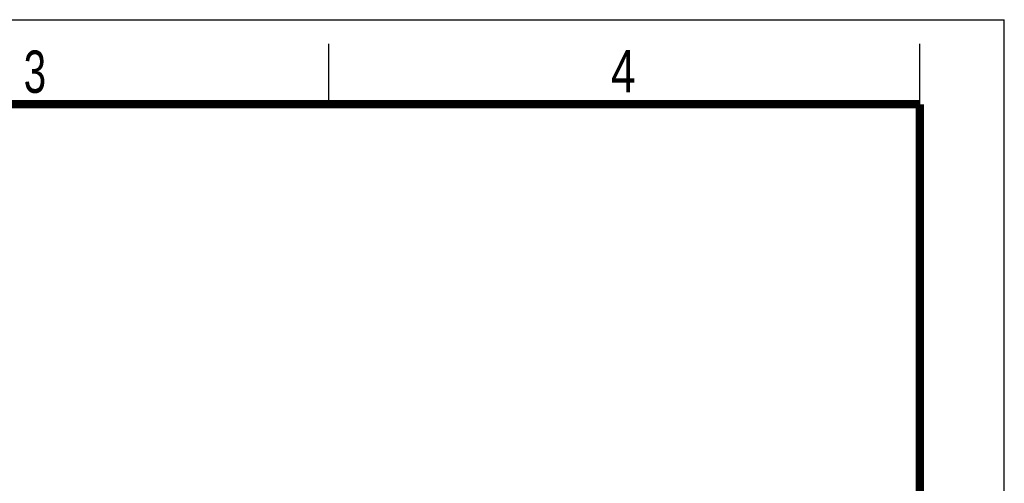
# Model space of a CAD drawing. Header units: millimetres. Extents: x 0 to 210, y 0 to 297.
# Tile 13 of 13: x 128 to 210, y 259 to 297. Entities that reach past the tile are written whole.
import ezdxf

# ---------------------------------------------------------------- set-up
doc = ezdxf.new("R2010")
doc.units = ezdxf.units.MM
doc.header["$LTSCALE"] = 19.36
doc.layers.get('0').update_dxf_attribs({"linetype": 'CONTINUOUS'})
doc.styles.add('TEXTSTYLE_2', font='txt', dxfattribs={"width": 0.75})

msp = doc.modelspace()

# ---------------------------------------------------------------- linework, layer by layer
at = {"color": 2, "linetype": 'CONTINUOUS'}
for p, q in [((0, 297), (210, 297)), ((210, 0), (210, 297)), ((154, 290), (154, 295)), ((203, 290), (203, 295))]:
    msp.add_line(p, q, dxfattribs=at)
at = {"color": 7, "linetype": 'CONTINUOUS', "const_width": 0.7}
for points in [[(7, 290), (203, 290)], [(203, 7), (203, 290)]]:
    msp.add_lwpolyline(points, dxfattribs=at)

# ---------------------------------------------------------------- texts
at = {"color": 5, "linetype": 'CONTINUOUS', "style": 'TEXTSTYLE_2'}
for s, width, p in [('3', 0.714286, (128.6839, 290.9429)), ('4', 0.785714, (177.3831, 290.9911))]:
    msp.add_text(s, height=3.5, dxfattribs=dict(at, width=width)).set_placement(p)

doc.saveas('drawing.dxf')
